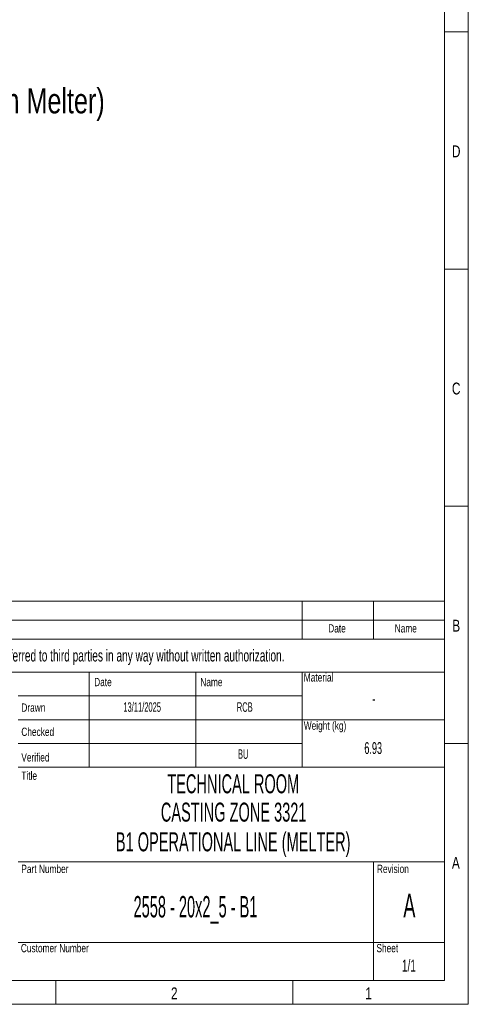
# Model space of a CAD drawing. Header units: millimetres. Extents: x 15 to 592, y 5 to 415.
# Tile 12 of 13: x 494 to 592, y 5 to 213. Entities that reach past the tile are written whole.
import ezdxf

# ---------------------------------------------------------------- set-up
doc = ezdxf.new("R2010")
doc.units = ezdxf.units.MM
doc.layers.add('COTAS', color=166, linetype='Continuous')
doc.layers.add('SLD-0', color=179, linetype='Continuous')
doc.styles.add('SLDTEXTSTYLE0', font='TXT', dxfattribs={"width": 0.574367})
doc.styles.add('SLDTEXTSTYLE1', font='TXT', dxfattribs={"width": 0.638186})
doc.styles.add('SLDTEXTSTYLE2', font='TXT', dxfattribs={"width": 0.75})
doc.styles.add('SLDTEXTSTYLE3', font='TXT', dxfattribs={"width": 0.510549})

msp = doc.modelspace()

# ---------------------------------------------------------------- linework, layer by layer
at = {"color": 7, "linetype": 'Continuous', "lineweight": 18}
for p, q in [((589, 415), (589, 5)), ((584, 410), (584, 10)), ((584.001, 210), (583.999, 210)), ((584, 210), (589, 210)), ((584, 160), (589, 160)), ((584, 110), (589, 110)), ((404, 90), (584, 90)), ((554, 90), (554, 82)), ((569, 90), (569, 82)), ((584, 90), (584, 10)), ((404, 86), (584, 86)), ((404, 82), (584, 82)), ((404, 75), (584, 75)), ((509, 75), (509, 55)), ((531.5, 75), (531.5, 55)), ((554, 75), (554, 70)), ((554, 70), (494, 70)), ((554, 70), (554, 65)), ((554, 65), (494, 65)), ((554, 65), (554, 60)), ((554, 65), (584, 65)), ((554, 60), (494, 60)), ((554, 60), (554, 55)), ((584, 60), (589, 60)), ((494, 55), (509, 55)), ((509, 55), (531.5, 55)), ((531.5, 55), (554, 55)), ((554, 55), (584, 55)), ((494, 35), (584, 35)), ((569, 35), (569, 10)), ((494, 18), (584, 18)), ((584, 10), (20, 10)), ((404, 10), (584, 10)), ((502, 10), (502, 5)), ((552, 10), (552, 5)), ((589, 5), (15, 5))]:
    msp.add_line(p, q, dxfattribs=at)

# ---------------------------------------------------------------- texts
at = {"color": 7, "linetype": 'Continuous', "lineweight": 0}
for s, insert, char_height, attachment_point, style in [('D', (586.47135, 186.06267), 2.5, 2, 'SLDTEXTSTYLE2'), ('C', (586.47396, 136.06267), 2.5, 2, 'SLDTEXTSTYLE2'), ('Date', (561.32058, 85.13631), 1.75, 2, 'SLDTEXTSTYLE2'), ('Name', (575.83281, 85.13631), 1.75, 2, 'SLDTEXTSTYLE2'), ('B', (586.4809, 86.06267), 2.5, 2, 'SLDTEXTSTYLE2'), ('Material', (554.31017, 74.79649), 1.75, 1, 'SLDTEXTSTYLE2'), ('Date', (510.07035, 73.81161), 1.75, 1, 'SLDTEXTSTYLE2'), ('Name', (532.46556, 73.81161), 1.75, 1, 'SLDTEXTSTYLE2'), ('Drawn', (494.70003, 68.42429), 1.75, 1, 'SLDTEXTSTYLE2'), ('Weight (kg)', (554.31017, 64.62334), 1.75, 1, 'SLDTEXTSTYLE2'), ('Checked', (494.70003, 63.32744), 1.75, 1, 'SLDTEXTSTYLE2'), ('Verified', (494.70003, 57.93582), 1.75, 1, 'SLDTEXTSTYLE2'), ('Title', (494.70003, 54.07419), 1.75, 1, 'SLDTEXTSTYLE2'), ('A', (586.40017, 36.06267), 2.5, 2, 'SLDTEXTSTYLE2'), ('Part Number', (494.70003, 34.42461), 1.75, 1, 'SLDTEXTSTYLE2'), ('Revision', (569.74402, 34.42461), 1.75, 1, 'SLDTEXTSTYLE2'), ('2558 - 20x2_5 - B1', (531.45664, 27.81843), 4.5, 2, 'SLDTEXTSTYLE3'), ('Customer Number', (494.6026, 17.72408), 1.75, 1, 'SLDTEXTSTYLE2'), ('Sheet', (569.64658, 17.72408), 1.75, 1, 'SLDTEXTSTYLE2'), ('2', (526.97483, 8.56267), 2.5, 2, 'SLDTEXTSTYLE2'), ('1', (567.97483, 8.56267), 2.5, 2, 'SLDTEXTSTYLE2')]:
    msp.add_mtext(s, dxfattribs=dict(at, insert=insert, char_height=char_height, attachment_point=attachment_point, style=style))
at = {"layer": 'COTAS', "insert": (432.06737, 198.11252), "char_height": 5.2916667, "attachment_point": 1, "style": 'SLDTEXTSTYLE2'}
msp.add_mtext('QTY: 4 units (one for each Melter)', dxfattribs=at)
at = {"layer": 'SLD-0', "color": 7, "attachment_point": 2}
for s, insert, char_height, style in [('This drawing is property of INSERTEC. Must not be copied or transferred to third parties in any way without written authorization.', (489.52452, 79.76737), 2.5, 'SLDTEXTSTYLE1'), ('13/11/2025', (520.19939, 68.66294), 2, 'SLDTEXTSTYLE0'), ('RCB', (541.85295, 68.66294), 2, 'SLDTEXTSTYLE0'), ('-', (569.09125, 70.67163), 2.5, 'SLDTEXTSTYLE0'), ('6.93', (568.95465, 60.26743), 2.5, 'SLDTEXTSTYLE0'), ('BU', (541.51573, 58.74879), 2, 'SLDTEXTSTYLE0'), ('TECHNICAL ROOM', (539.43008, 53.48919), 4, 'SLDTEXTSTYLE0'), ('CASTING ZONE 3321', (539.51141, 47.51473), 4, 'SLDTEXTSTYLE0'), ('B1 OPERATIONAL LINE (MELTER)', (539.40723, 41.25275), 4, 'SLDTEXTSTYLE0'), ('A', (576.59481, 28.30463), 5, 'SLDTEXTSTYLE0'), ('1/1', (576.49515, 14.40205), 2.5, 'SLDTEXTSTYLE1')]:
    msp.add_mtext(s, dxfattribs=dict(at, insert=insert, char_height=char_height, style=style))

doc.saveas('drawing.dxf')
